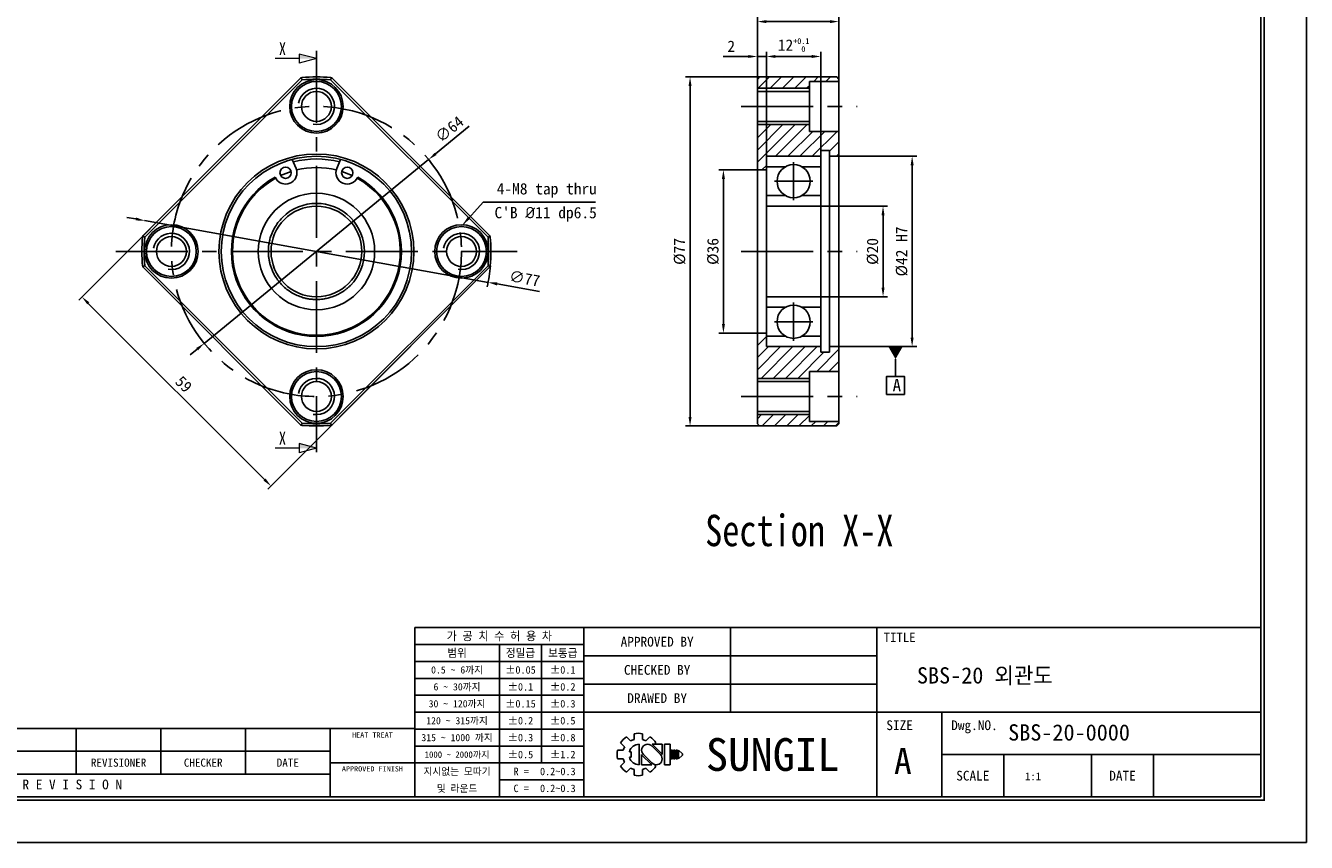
# Model space of a CAD drawing. Header units: millimetres. Extents: x 0 to 426, y 0 to 302.
# Tile 2 of 3: x 144 to 426, y 0 to 180. Entities that reach past the tile are written whole.
import ezdxf
from ezdxf.enums import TextEntityAlignment as Align

# ---------------------------------------------------------------- set-up
doc = ezdxf.new("R2010")
doc.units = ezdxf.units.MM
doc.linetypes.add('CENTER', pattern=[50.8, 31.75, -6.35, 6.35, -6.35])
doc.layers.get('0').update_dxf_attribs({"linetype": 'CONTINUOUS'})
doc.layers.get('DEFPOINTS').update_dxf_attribs({"linetype": 'CONTINUOUS'})
for name, color, linetype in [('center', 1, 'CENTER'), ('L1', 7, 'CONTINUOUS'), ('OUTLINE', 7, 'CONTINUOUS'), ('thread', 5, 'CONTINUOUS')]:
    doc.layers.add(name, color=color, linetype=linetype)
doc.dimstyles.get("Standard").update_dxf_attribs({"dimtxt": 2.5, "dimasz": 2, "dimexe": 1, "dimexo": 0, "dimgap": 1, "dimtad": 1, "dimdec": 3, "dimzin": 11, "dimdsep": 46, "dimtxsty": 'Standard', "dimcen": 0, "dimclrd": 5, "dimclre": 5, "dimclrt": 3, "dimadec": 0, "dimazin": 0, "dimtfac": 0.6, "dimtdec": 3, "dimtmove": 0, "dimatfit": 3, "dimfxl": 0, "dimtolj": 1, "dimtzin": 11, "dimarcsym": 0})

# ---------------------------------------------------------------- blocks, each defined once
blk = doc.blocks.new('표제란')
at = {"layer": 'L1', "color": 0}
for p, q in [((297, 0), (297, 210)), ((0, 0), (297, 0))]:
    blk.add_line(p, q, dxfattribs=at)
at = {"layer": 'L1'}
for p, q in [((290, 33), (160, 33)), ((160, 33), (160, 7)), ((186, 33), (186, 7)), ((208.5, 33), (208.5, 20)), ((231, 33), (231, 7)), ((186, 30.4), (160, 30.4)), ((173, 30.4), (173, 7)), ((179.5, 30.4), (179.5, 12.2)), ((186, 27.8), (160, 27.8)), ((231, 28.67), (186, 28.67)), ((186, 25.2), (160, 25.2)), ((231, 24.33), (186, 24.33)), ((186, 22.6), (160, 22.6)), ((186, 20), (160, 20)), ((290, 20), (186, 20)), ((241, 20), (241, 7)), ((160, 17.5), (62, 17.5)), ((108, 17.5), (108, 10.5)), ((121, 17.5), (121, 10.5)), ((134, 17.5), (134, 10.5)), ((147, 17.5), (147, 7)), ((186, 17.4), (160, 17.4)), ((192.55, 16.22), (193.17, 15.6)), ((193.7, 16.69), (193.7, 15.81)), ((195, 16.69), (195, 15.81)), ((195.52, 15.6), (196.14, 16.22)), ((147, 14), (62, 14)), ((186, 14.8), (160, 14.8)), ((191.15, 14.15), (192.03, 14.15)), ((191.15, 14.15), (192.03, 14.15)), ((191.63, 15.3), (192.25, 14.68)), ((192.98, 13.93), (193.28, 13.93)), ((193.28, 13.93), (193.28, 13.07)), ((194.5, 15.08), (194.5, 11.92)), ((197.74, 13.5), (196.41, 14.83)), ((198.02, 13.53), (196.47, 15.08)), ((196.47, 15.08), (198.02, 15.08)), ((196.84, 15.08), (197.06, 15.3)), ((198.02, 15.08), (198.02, 13.5)), ((198.39, 15.08), (198.39, 11.92)), ((198.39, 15.08), (199.26, 15.08)), ((199.26, 15.08), (199.26, 11.92)), ((199.41, 14.15), (199.41, 12.85)), ((199.41, 14.15), (199.62, 14.15)), ((199.62, 14.15), (199.62, 12.85)), ((199.78, 14.15), (199.78, 12.85)), ((199.78, 14.15), (199.99, 14.15)), ((199.99, 14.15), (199.99, 12.85)), ((200.14, 14.15), (200.14, 12.85)), ((200.14, 14.15), (200.36, 14.15)), ((200.36, 14.15), (200.36, 12.85)), ((200.51, 14.15), (200.51, 12.85)), ((200.51, 14.15), (201.16, 13.61)), ((147, 12.2), (160, 12.2)), ((186, 12.2), (160, 12.2)), ((191.15, 12.85), (192.03, 12.85)), ((191.63, 11.7), (192.25, 12.32)), ((192.98, 13.07), (193.28, 13.07)), ((194.86, 13.5), (194.86, 11.92)), ((194.86, 13.47), (196.42, 11.92)), ((194.86, 11.92), (196.42, 11.92)), ((195.14, 13.5), (196.47, 12.17)), ((196.79, 11.98), (197.06, 11.7)), ((198.39, 11.92), (199.26, 11.92)), ((199.41, 12.85), (199.62, 12.85)), ((199.78, 12.85), (199.99, 12.85)), ((200.14, 12.85), (200.36, 12.85)), ((201.16, 13.39), (200.51, 12.85)), ((201.16, 13.61), (201.16, 13.5)), ((201.16, 13.61), (201.16, 13.39)), ((201.16, 13.5), (201.16, 13.39)), ((290, 13.5), (241, 13.5)), ((250.5, 13.5), (250.5, 7)), ((264, 13.5), (264, 7)), ((273.5, 13.5), (273.5, 7)), ((147, 10.5), (62, 10.5)), ((192.55, 10.78), (193.17, 11.4)), ((193.7, 11.19), (193.7, 10.31)), ((195, 11.19), (195, 10.31)), ((195.52, 11.4), (196.14, 10.78)), ((186, 9.6), (173, 9.6))]:
    blk.add_line(p, q, dxfattribs=at)
at = {"layer": 'L1', "const_width": 0.25}
blk.add_lwpolyline([(290.5, 6.5), (290.5, 203.5), (10, 203.5), (10, 6.5)], close=True, dxfattribs=at)
at = {"layer": 'L1'}
blk.add_lwpolyline([(290, 7), (290, 203), (10.5, 203), (10.5, 7)], close=True, dxfattribs=at)
for centre, radius, start, end in [((194.35, 13.5), 3.26, 123.4943, 146.5057), ((194.35, 13.5), 2.4, 105.6872, 119.3128), ((194.35, 13.5), 3.26, 78.4943, 101.5057), ((194.35, 13.5), 2.4, 60.6872, 74.3128), ((194.35, 13.5), 3.26, 33.4943, 56.5057), ((194.35, 13.5), 3.26, 168.4943, 191.5057), ((194.35, 13.5), 2.4, 150.6872, 164.3128), ((194.5, 13.5), 1.58, 90, 164.0671), ((195.78, 14.16), 0.919, 43.2202, 225.8282), ((194.35, 13.5), 2.4, 195.6872, 209.3128), ((194.5, 13.5), 1.58, 195.9329, 270), ((197.1, 12.84), 0.919, 223.2202, 45.8282), ((194.35, 13.5), 3.26, 213.4943, 236.5057), ((194.35, 13.5), 2.4, 240.6872, 254.3128), ((194.35, 13.5), 3.26, 258.4943, 281.5057), ((194.35, 13.5), 2.4, 285.6872, 299.3128), ((194.35, 13.5), 3.26, 303.4943, 326.5057)]:
    blk.add_arc(centre, radius, start, end, dxfattribs=at)
for p in [(208.5, 28.67), (208.5, 24.33)]:
    blk.add_point(p, dxfattribs=at)
for s, height, p in [('가 공 치 수 허 용 차', 1.3, (173, 31.7)), ('APPROVED BY', 1.5, (197.25, 30.83)), ('TITLE', 1.444, (234.5, 31.5)), ('범위', 1.25, (166.5, 29.1)), ('정밀급', 1.25, (176.25, 29.1)), ('보통급', 1.25, (182.75, 29.1)), ('0.5 ~ 6까지', 1.1, (166.5, 26.5)), ('%%P0.05', 1.15, (176.25, 26.5)), ('%%P0.1', 1.15, (182.75, 26.5)), ('CHECKED BY', 1.5, (197.25, 26.5)), ('6 ~ 30까지', 1.1, (166.5, 23.9)), ('%%P0.1', 1.15, (176.25, 23.9)), ('%%P0.2', 1.15, (182.75, 23.9)), ('30 ~ 120까지', 1.1, (166.5, 21.3)), ('%%P0.15', 1.15, (176.25, 21.3)), ('%%P0.3', 1.15, (182.75, 21.3)), ('DRAWED BY', 1.5, (197.25, 22.17)), ('120 ~ 315까지', 1.1, (166.5, 18.7)), ('%%P0.2', 1.15, (176.25, 18.7)), ('%%P0.5', 1.15, (182.75, 18.7)), ('SIZE', 1.5, (234.5, 18)), ('Dwg.NO.', 1.5, (246, 18)), ('HEAT TREAT', 0.8, (153.5, 16.5)), ('315 ~ 1000 까지', 1.1, (166.5, 16.1)), ('%%P0.3', 1.15, (176.25, 16.1)), ('%%P0.8', 1.15, (182.75, 16.1)), ('SUNGIL', 5.032, (215, 13.5)), ('1000 ~ 2000까지', 0.99, (166.5, 13.49)), ('%%P0.5', 1.15, (176.25, 13.5)), ('%%P1.2', 1.15, (182.75, 13.5)), ('A', 4, (235, 12.5)), ('REVISIONER', 1.25, (114.5, 12.25)), ('CHECKER', 1.25, (127.5, 12.25)), ('DATE', 1.25, (140.5, 12.25)), ('APPROVED FINISH', 0.8, (153.5, 11.3)), ('지시없는 모따기', 1.1, (166.5, 10.9)), ('R = ', 1.15, (176.75, 10.9)), ('SCALE', 1.5, (245.75, 10.25)), ('DATE', 1.5, (268.75, 10.25)), ('R E V I S I O N', 1.5, (107.38, 8.9)), ('및 라운드', 1.1, (166.5, 8.3)), ('C = ', 1.15, (176.75, 8.3))]:
    blk.add_text(s, height=height, dxfattribs=at).set_placement(p, align=Align.MIDDLE_CENTER)
for tag, p in [('필렛', (179.25, 10.9)), ('모따기', (179.25, 8.3))]:
    blk.add_attdef(tag, text='', height=1.15, dxfattribs=at).set_placement(p, align=Align.MIDDLE_LEFT)
at = {"layer": 'OUTLINE', "ltscale": 0.5}
for tag, p, height in [('TITLE', (237.17, 24.41), 2.5), ('도번', (251.18, 15.64), 2.5), ('SCALE', (253.78, 9.55), 1.2), ('DATE', (277.02, 9.51), 1.2)]:
    blk.add_attdef(tag, p, '', height=height, dxfattribs=at)
blk = doc.blocks.new('*D2')
at = {"layer": 'DEFPOINTS', "color": 0, "ltscale": 0.5}
for p in [(319.35, 140.37), (319.35, 120.37), (333.08, 120.37)]:
    blk.add_point(p, dxfattribs=at)
at = {"layer": 'OUTLINE', "color": 5, "lineweight": -2, "ltscale": 0.5}
for p, q in [((319.35, 140.37), (334.08, 140.37)), ((333.08, 138.37), (333.08, 122.37)), ((319.35, 120.37), (334.08, 120.37))]:
    blk.add_line(p, q, dxfattribs=at)
at = {"layer": 'OUTLINE', "color": 5, "ltscale": 0.5}
for points in [[(332.75, 138.37), (333.41, 138.37), (333.08, 140.37)], [(332.75, 122.37), (333.41, 122.37), (333.08, 120.37)]]:
    blk.add_solid(points, dxfattribs=at)
at = {"layer": 'OUTLINE', "color": 3, "ltscale": 0.5, "insert": (330.8, 130.37), "char_height": 2.5, "attachment_point": 5, "rotation": 90}
blk.add_mtext('\\A1;%%c20', dxfattribs=at)
blk = doc.blocks.new('*D3')
at = {"layer": 'DEFPOINTS', "color": 0, "ltscale": 0.5}
for p in [(323.35, 151.37), (323.35, 109.37), (339.5, 109.37)]:
    blk.add_point(p, dxfattribs=at)
at = {"layer": 'OUTLINE', "color": 5, "lineweight": -2, "ltscale": 0.5}
for p, q in [((323.35, 151.37), (340.5, 151.37)), ((339.5, 149.37), (339.5, 111.37)), ((323.35, 109.37), (340.5, 109.37))]:
    blk.add_line(p, q, dxfattribs=at)
at = {"layer": 'OUTLINE', "color": 5, "ltscale": 0.5}
for points in [[(339.16, 149.37), (339.83, 149.37), (339.5, 151.37)], [(339.16, 111.37), (339.83, 111.37), (339.5, 109.37)]]:
    blk.add_solid(points, dxfattribs=at)
at = {"layer": 'OUTLINE', "color": 3, "ltscale": 0.5, "insert": (337.21, 130.37), "char_height": 2.5, "attachment_point": 5, "rotation": 90}
blk.add_mtext('\\A1;%%c42 H7', dxfattribs=at)
blk = doc.blocks.new('*D4')
at = {"layer": 'DEFPOINTS', "color": 0, "ltscale": 0.5}
for p in [(305.35, 148.37), (297.86, 112.37), (305.35, 112.37)]:
    blk.add_point(p, dxfattribs=at)
at = {"layer": 'OUTLINE', "color": 5, "lineweight": -2, "ltscale": 0.5}
for p, q in [((305.35, 148.37), (296.86, 148.37)), ((297.86, 146.37), (297.86, 114.37)), ((305.35, 112.37), (296.86, 112.37))]:
    blk.add_line(p, q, dxfattribs=at)
at = {"layer": 'OUTLINE', "color": 5, "ltscale": 0.5}
for points in [[(297.53, 146.37), (298.2, 146.37), (297.86, 148.37)], [(297.53, 114.37), (298.2, 114.37), (297.86, 112.37)]]:
    blk.add_solid(points, dxfattribs=at)
at = {"layer": 'OUTLINE', "color": 3, "ltscale": 0.5, "insert": (295.58, 130.37), "char_height": 2.5, "attachment_point": 5, "rotation": 90}
blk.add_mtext('\\A1;%%c36', dxfattribs=at)
blk = doc.blocks.new('*D5')
at = {"layer": 'DEFPOINTS', "color": 0, "ltscale": 0.5}
for p in [(305.85, 168.87), (290.5, 91.87), (305.85, 91.87)]:
    blk.add_point(p, dxfattribs=at)
at = {"layer": 'OUTLINE', "color": 5, "lineweight": -2, "ltscale": 0.5}
for p, q in [((305.85, 168.87), (289.5, 168.87)), ((290.5, 166.87), (290.5, 93.87)), ((305.85, 91.87), (289.5, 91.87))]:
    blk.add_line(p, q, dxfattribs=at)
at = {"layer": 'OUTLINE', "color": 5, "ltscale": 0.5}
for points in [[(290.17, 166.87), (290.83, 166.87), (290.5, 168.87)], [(290.17, 93.87), (290.83, 93.87), (290.5, 91.87)]]:
    blk.add_solid(points, dxfattribs=at)
at = {"layer": 'OUTLINE', "color": 3, "ltscale": 0.5, "insert": (288.22, 130.37), "char_height": 2.5, "attachment_point": 5, "rotation": 90}
blk.add_mtext('\\A1;%%c77', dxfattribs=at)
blk = doc.blocks.new('*D6')
at = {"layer": 'DEFPOINTS', "color": 0, "ltscale": 0.5}
for p in [(305.35, 173.38), (305.35, 168.37), (307.35, 151.37)]:
    blk.add_point(p, dxfattribs=at)
at = {"layer": 'OUTLINE', "color": 5, "lineweight": -2, "ltscale": 0.5}
for p, q in [((303.35, 173.38), (297.8, 173.38)), ((305.35, 168.37), (305.35, 174.38)), ((307.35, 173.38), (305.35, 173.38)), ((307.35, 151.37), (307.35, 174.38)), ((309.35, 173.38), (311.35, 173.38))]:
    blk.add_line(p, q, dxfattribs=at)
at = {"layer": 'OUTLINE', "color": 5, "ltscale": 0.5}
for points in [[(303.35, 173.71), (303.35, 173.05), (305.35, 173.38)], [(309.35, 173.71), (309.35, 173.05), (307.35, 173.38)]]:
    blk.add_solid(points, dxfattribs=at)
at = {"layer": 'OUTLINE', "color": 3, "ltscale": 0.5, "insert": (299.58, 175.63), "char_height": 2.5, "attachment_point": 5}
blk.add_mtext('\\A1;2', dxfattribs=at)
blk = doc.blocks.new('*D7')
at = {"layer": 'DEFPOINTS', "color": 0, "ltscale": 0.5}
for p in [(319.35, 173.38), (319.35, 152.62), (307.35, 151.37)]:
    blk.add_point(p, dxfattribs=at)
at = {"layer": 'OUTLINE', "color": 5, "lineweight": -2, "ltscale": 0.5}
for p, q in [((307.35, 151.37), (307.35, 174.38)), ((309.35, 173.38), (317.35, 173.38)), ((319.35, 152.62), (319.35, 174.38))]:
    blk.add_line(p, q, dxfattribs=at)
at = {"layer": 'OUTLINE', "color": 5, "ltscale": 0.5}
for points in [[(309.35, 173.71), (309.35, 173.05), (307.35, 173.38)], [(317.35, 173.71), (317.35, 173.05), (319.35, 173.38)]]:
    blk.add_solid(points, dxfattribs=at)
at = {"layer": 'OUTLINE', "color": 3, "ltscale": 0.5, "insert": (313.35, 175.9), "char_height": 2.5, "attachment_point": 5}
blk.add_mtext('\\A1;12{\\C3;\\H1.25;\\S+0.1^   0;}', dxfattribs=at)
blk = doc.blocks.new('*D8')
at = {"layer": 'DEFPOINTS', "color": 0, "ltscale": 0.5}
for p in [(323.35, 181.08), (305.35, 168.37), (323.35, 168.12)]:
    blk.add_point(p, dxfattribs=at)
at = {"layer": 'OUTLINE', "color": 5, "lineweight": -2, "ltscale": 0.5}
for p, q in [((305.35, 168.37), (305.35, 182.08)), ((307.35, 181.08), (321.35, 181.08)), ((323.35, 168.12), (323.35, 182.08))]:
    blk.add_line(p, q, dxfattribs=at)
at = {"layer": 'OUTLINE', "color": 5, "ltscale": 0.5}
for points in [[(307.35, 181.41), (307.35, 180.74), (305.35, 181.08)], [(321.35, 181.41), (321.35, 180.74), (323.35, 181.08)]]:
    blk.add_solid(points, dxfattribs=at)
at = {"layer": 'OUTLINE', "color": 3, "ltscale": 0.5, "insert": (314.35, 183.36), "char_height": 2.5, "attachment_point": 5}
blk.add_mtext('\\A1;18', dxfattribs=at)
blk = doc.blocks.new('*D9')
at = {"layer": 'DEFPOINTS', "color": 0, "ltscale": 0.5}
for p in [(170.17, 137.18), (245.96, 123.55)]:
    blk.add_point(p, dxfattribs=at)
at = {"layer": 'OUTLINE', "color": 5, "lineweight": -2, "ltscale": 0.5}
for p, q in [((168.2, 137.53), (166.24, 137.89)), ((170.17, 137.18), (245.96, 123.55)), ((257.29, 121.52), (247.93, 123.2))]:
    blk.add_line(p, q, dxfattribs=at)
blk.add_arc((208.07, 130.37), 38.5, 348.3199, 355.2566, dxfattribs=at)
at = {"layer": 'OUTLINE', "color": 5, "ltscale": 0.5}
for points in [[(168.26, 137.86), (168.15, 137.2), (170.17, 137.18)], [(247.99, 123.53), (247.87, 122.87), (245.96, 123.55)]]:
    blk.add_solid(points, dxfattribs=at)
at = {"layer": 'OUTLINE', "color": 3, "ltscale": 0.5, "insert": (254, 124.43), "char_height": 2.5, "attachment_point": 5, "rotation": 349.8081}
blk.add_mtext('\\A1;∅77', dxfattribs=at)
blk = doc.blocks.new('*D10')
at = {"layer": 'DEFPOINTS', "color": 0, "ltscale": 0.5}
for p in [(232.83, 150.64), (183.31, 110.09)]:
    blk.add_point(p, dxfattribs=at)
at = {"layer": 'OUTLINE', "color": 5, "lineweight": -2, "ltscale": 0.5}
for p, q in [((241.79, 157.98), (234.37, 151.9)), ((183.31, 110.09), (232.83, 150.64)), ((181.76, 108.83), (180.21, 107.56))]:
    blk.add_line(p, q, dxfattribs=at)
at = {"layer": 'OUTLINE', "color": 5, "ltscale": 0.5}
for points in [[(234.16, 152.16), (234.58, 151.65), (232.83, 150.64)], [(181.55, 109.08), (181.97, 108.57), (183.31, 110.09)]]:
    blk.add_solid(points, dxfattribs=at)
at = {"layer": 'OUTLINE', "color": 3, "ltscale": 0.5, "insert": (237.41, 157.34), "char_height": 2.5, "attachment_point": 5, "rotation": 39.3079}
blk.add_mtext('\\A1;∅64', dxfattribs=at)
blk = doc.blocks.new('*D11')
at = {"layer": 'DEFPOINTS', "color": 0, "ltscale": 0.5}
for p in [(187.21, 151.23), (228.92, 109.51), (198.04, 78.62)]:
    blk.add_point(p, dxfattribs=at)
at = {"layer": 'OUTLINE', "color": 5, "lineweight": -2, "ltscale": 0.5}
for p, q in [((187.21, 151.23), (155.61, 119.63)), ((157.73, 118.92), (196.62, 80.03)), ((228.92, 109.51), (197.33, 77.91))]:
    blk.add_line(p, q, dxfattribs=at)
at = {"layer": 'OUTLINE', "color": 5, "ltscale": 0.5}
for points in [[(157.97, 119.16), (157.5, 118.69), (156.32, 120.34)], [(196.86, 80.27), (196.39, 79.8), (198.04, 78.62)]]:
    blk.add_solid(points, dxfattribs=at)
at = {"layer": 'OUTLINE', "color": 3, "ltscale": 0.5, "insert": (178.79, 101.09), "char_height": 2.5, "attachment_point": 5, "rotation": 315}
blk.add_mtext('\\A1;59', dxfattribs=at)
blk = doc.blocks.new('_DatumFilled')
at = {"color": 0, "linetype": 'ByBlock'}
blk.add_solid([(0, 0.58), (-1, 0), (0, -0.58)], dxfattribs=at)

msp = doc.modelspace()

# ---------------------------------------------------------------- hatches: boundary and pattern name
at = {"layer": 'OUTLINE', "ltscale": 0.5}
h = msp.add_hatch(dxfattribs=at)
h.set_pattern_fill('ANSI31', color=5, scale=0.6, style=0)
h.set_pattern_definition([(45, (-658.8583, -14.0267), (-1.3470384, 1.3470384), [])])
h.paths.add_polyline_path([(322.8547, 168.8655), (305.8548, 168.8655), (305.3547, 168.3655), (305.3547, 166.3655), (316.8547, 166.3655), (316.8547, 167.8655), (323.3547, 167.8655), (323.3547, 168.3655)])
h.paths.add_polyline_path([(323.3547, 156.8655), (316.8547, 156.8655), (316.8547, 158.3655), (305.3547, 158.3655), (305.3547, 148.3655), (307.3547, 148.3655), (307.3547, 151.3655), (319.3547, 151.3655), (319.3547, 152.6155), (321.2547, 152.6155), (321.2547, 151.3655), (323.3547, 151.3655)])
h.paths.add_polyline_path([(323.3547, 109.3655), (321.2547, 109.3655), (321.2547, 108.1155), (319.3547, 108.1155), (319.3547, 109.3655), (307.3547, 109.3655), (307.3547, 112.3655), (305.3547, 112.3655), (305.3547, 102.3655), (316.8547, 102.3655), (316.8547, 103.8655), (323.3547, 103.8655)])
h.paths.add_polyline_path([(316.8547, 94.3655), (305.3547, 94.3655), (305.3547, 92.3656), (305.8548, 91.8655), (322.8547, 91.8655), (323.3547, 92.3656), (323.3547, 92.8655), (316.8547, 92.8655)])

# ---------------------------------------------------------------- linework, layer by layer
at = {"layer": 'center', "ltscale": 0.5}
for p, q in [((208.0652, 174.6405), (208.0652, 86.0905)), ((301.8107, 162.3655), (327.3865, 162.3655)), ((313.3547, 150.082), (313.3547, 141.6491)), ((309.1383, 145.8655), (317.5712, 145.8655)), ((163.7902, 130.3655), (252.3402, 130.3655)), ((301.8107, 130.3655), (327.3865, 130.3655)), ((313.3547, 119.082), (313.3547, 110.6491)), ((309.1383, 114.8655), (317.5712, 114.8655)), ((301.8107, 98.3655), (327.3865, 98.3655))]:
    msp.add_line(p, q, dxfattribs=at)
msp.add_circle((208.0652, 130.3655), 32, dxfattribs=at)
at = {"layer": 'OUTLINE', "lineweight": 9}
for p, q in [((204.2636, 172.9022), (198.9984, 172.9022)), ((204.2636, 173.9208), (204.2636, 171.8835)), ((208.0652, 172.9022), (204.2636, 173.9208)), ((208.0652, 172.9022), (204.2636, 171.8835)), ((204.2636, 87.9801), (204.2636, 85.9429)), ((208.0652, 86.9615), (204.2636, 87.9801)), ((204.2636, 86.9615), (198.9984, 86.9615)), ((208.0652, 86.9615), (204.2636, 85.9429))]:
    msp.add_line(p, q, dxfattribs=at)
at = {"layer": 'OUTLINE'}
for p, q in [((204.5693, 168.589), (169.8418, 133.8614)), ((170.1954, 133.5079), (204.9229, 168.2354)), ((204.5693, 168.589), (204.7249, 168.6611)), ((204.7249, 168.6611), (204.9229, 168.2354)), ((211.4055, 168.6611), (211.2076, 168.2354)), ((211.2076, 168.2354), (245.935, 133.5079)), ((211.4055, 168.6611), (211.5611, 168.589)), ((246.2886, 133.8614), (211.5611, 168.589)), ((305.8548, 168.8655), (305.3547, 168.3655)), ((305.3547, 168.3655), (305.3547, 165.7655)), ((305.8548, 168.8655), (322.8547, 168.8655)), ((323.3547, 167.8655), (316.8547, 167.8655)), ((316.8547, 167.8655), (316.8547, 165.7655)), ((323.3547, 168.3655), (322.8547, 168.8655)), ((323.3547, 167.8655), (323.3547, 168.3655)), ((323.3547, 167.8655), (323.3547, 156.8655)), ((305.3547, 165.7655), (305.3547, 158.9655)), ((316.8547, 165.7655), (316.8547, 158.9655)), ((305.3547, 148.3655), (305.3547, 158.9655)), ((316.8547, 158.9655), (316.8547, 156.8655)), ((323.3547, 156.8655), (316.8547, 156.8655)), ((323.3547, 156.8655), (323.3547, 151.3655)), ((319.3547, 151.3655), (319.3547, 152.6155)), ((319.3547, 152.6155), (321.2547, 152.6155)), ((321.2547, 151.3655), (321.2547, 152.6155)), ((203.5667, 148.6852), (202.7407, 150.6793)), ((213.3898, 150.6793), (212.5638, 148.6852)), ((307.3547, 148.3655), (307.3547, 151.3655)), ((307.3547, 151.3655), (319.3547, 151.3655)), ((307.3547, 151.3655), (307.3547, 139.8655)), ((319.3547, 151.3655), (319.3547, 140.3655)), ((321.2547, 151.3655), (323.3547, 151.3655)), ((321.2547, 151.3655), (321.2547, 109.3655)), ((323.3547, 151.3655), (323.3547, 130.3655)), ((305.3547, 148.3655), (305.3547, 130.3655)), ((307.3547, 148.3655), (305.3547, 148.3655)), ((311.5215, 149.0408), (307.3547, 149.0408)), ((315.188, 149.0408), (319.3547, 149.0408)), ((311.5215, 142.6903), (307.3547, 142.6903)), ((315.188, 142.6903), (319.3547, 142.6903)), ((307.3547, 140.3655), (319.3547, 140.3655)), ((307.3547, 139.8655), (307.3547, 120.8655)), ((319.3547, 140.3655), (319.3547, 120.3655)), ((169.7697, 133.7058), (169.8418, 133.8614)), ((169.7697, 133.7058), (170.1954, 133.5079)), ((245.935, 133.5079), (246.3608, 133.7058)), ((246.3608, 133.7058), (246.2886, 133.8614)), ((305.3547, 112.3655), (305.3547, 130.3655)), ((323.3547, 109.3655), (323.3547, 130.3655)), ((169.7697, 127.0252), (170.1954, 127.2232)), ((204.9229, 92.4957), (170.1954, 127.2232)), ((245.935, 127.2232), (211.2076, 92.4957)), ((246.3608, 127.0252), (245.935, 127.2232)), ((169.8418, 126.8697), (169.7697, 127.0252)), ((169.8418, 126.8697), (204.5693, 92.1421)), ((211.5611, 92.1421), (246.2886, 126.8697)), ((246.3608, 127.0252), (246.2886, 126.8697)), ((307.3547, 120.8655), (307.3547, 109.3655)), ((307.3547, 120.3655), (319.3547, 120.3655)), ((319.3547, 120.3655), (319.3547, 109.3655)), ((311.5215, 118.0408), (307.3547, 118.0408)), ((315.188, 118.0408), (319.3547, 118.0408)), ((307.3547, 112.3655), (305.3547, 112.3655)), ((305.3547, 112.3655), (305.3547, 101.7655)), ((307.3547, 112.3655), (307.3547, 109.3655)), ((311.5215, 111.6903), (307.3547, 111.6903)), ((315.188, 111.6903), (319.3547, 111.6903)), ((307.3547, 109.3655), (319.3547, 109.3655)), ((319.3547, 109.3655), (319.3547, 108.1155)), ((319.3547, 108.1155), (321.2547, 108.1155)), ((321.2547, 109.3655), (321.2547, 108.1155)), ((321.2547, 109.3655), (323.3547, 109.3655)), ((323.3547, 103.8655), (323.3547, 109.3655)), ((305.3547, 94.9655), (305.3547, 101.7655)), ((316.8547, 101.7655), (316.8547, 103.8655)), ((323.3547, 103.8655), (316.8547, 103.8655)), ((316.8547, 94.9655), (316.8547, 101.7655)), ((323.3547, 92.8655), (323.3547, 103.8655)), ((305.3547, 92.3656), (305.3547, 94.9655)), ((316.8547, 92.8655), (316.8547, 94.9655)), ((204.7249, 92.07), (204.5693, 92.1421)), ((204.7249, 92.07), (204.9229, 92.4957)), ((211.4055, 92.07), (211.2076, 92.4957)), ((211.5611, 92.1421), (211.4055, 92.07)), ((305.3547, 92.3656), (305.8548, 91.8655)), ((305.8548, 91.8655), (322.8547, 91.8655)), ((323.3547, 92.8655), (316.8547, 92.8655)), ((322.8547, 91.8655), (323.3547, 92.3656)), ((323.3547, 92.8655), (323.3547, 92.3656))]:
    msp.add_line(p, q, dxfattribs=at)
at = {"layer": 'OUTLINE', "ltscale": 0.5}
for p, q in [((305.3547, 165.6655), (316.8547, 165.6655)), ((305.3547, 159.0655), (316.8547, 159.0655)), ((305.3547, 101.6655), (316.8547, 101.6655)), ((305.3547, 95.0655), (316.8547, 95.0655))]:
    msp.add_line(p, q, dxfattribs=at)
at = {"layer": 'OUTLINE', "color": 5, "ltscale": 0.5}
msp.add_lwpolyline([(335.8326, 106.6155), (335.8326, 102.8043)], dxfattribs=at)
msp.add_lwpolyline([(333.8526, 98.8443), (337.8126, 98.8443), (337.8126, 102.8043), (333.8526, 102.8043)], close=True, dxfattribs=at)
at = {"layer": 'OUTLINE'}
for centre, radius in [((208.0652, 162.3655), 5.8999), ((208.0652, 162.3655), 5.5), ((208.0652, 130.3655), 21.5), ((208.0652, 130.3655), 21), ((201.257, 147.7285), 1.25), ((214.8735, 147.7285), 1.25), ((313.3547, 145.8655), 3.6665), ((208.0652, 130.3655), 12.85), ((208.0652, 130.3655), 10), ((176.0652, 130.3655), 5.8999), ((176.0652, 130.3655), 5.5), ((240.0652, 130.3655), 5.8999), ((240.0652, 130.3655), 5.5), ((313.3547, 114.8655), 3.6665), ((208.0652, 98.3655), 5.8999), ((208.0652, 98.3655), 5.5)]:
    msp.add_circle(centre, radius, dxfattribs=at)
at = {"layer": 'OUTLINE', "ltscale": 0.5}
for centre in [(208.0652, 162.3655), (176.0652, 130.3655), (240.0652, 130.3655), (208.0652, 98.3655)]:
    msp.add_circle(centre, 3.3, dxfattribs=at)
at = {"layer": 'OUTLINE'}
for centre, radius, start, end in [((208.0652, 130.3655), 38.5, 85.256608, 94.743389), ((208.0652, 130.3655), 38, 85.256538, 94.743462), ((208.0652, 130.3655), 20.4, 75.543682, 104.456318), ((201.257, 147.7285), 2.5, 202.953359, 0), ((208.0652, 130.3655), 18.5, 107.582169, 115.239343), ((208.0652, 130.3655), 18.5, 76.292625, 103.73457), ((214.8735, 147.7285), 2.5, 157.5, 337.046641), ((208.0652, 130.3655), 18.5, 64.760657, 72.417831), ((208.0652, 130.3655), 18.75, 119.070459, 60.929541), ((208.0652, 130.3655), 18.5, 119.114137, 180), ((208.0652, 130.3655), 18.5, 180, 60.885863), ((208.0652, 130.3655), 10.6, 315, 135), ((208.0652, 130.3655), 38.5, 175.256609, 184.743389), ((208.0652, 130.3655), 38, 175.256538, 184.743462), ((208.0652, 130.3655), 38, 355.256538, 4.743462), ((208.0652, 130.3655), 38.5, 355.256609, 4.743392), ((208.0652, 130.3655), 38.5, 265.256608, 274.743389), ((208.0652, 130.3655), 38, 265.256539, 274.743461)]:
    msp.add_arc(centre, radius, start, end, dxfattribs=at)
for points in [[(204.7249, 168.6611), (204.7772, 168.6853), (204.8294, 168.7095), (204.8816, 168.7337)], [(211.2489, 168.7337), (211.3011, 168.7095), (211.3533, 168.6853), (211.4055, 168.6611)], [(203.5667, 148.6852), (203.622, 148.5304), (203.7326, 148.2209), (203.7489, 147.8926), (203.757, 147.7285)], [(169.6971, 133.5492), (169.7213, 133.6014), (169.7455, 133.6536), (169.7697, 133.7058)], [(246.3608, 133.7058), (246.385, 133.6536), (246.4092, 133.6014), (246.4334, 133.5492)], [(169.7697, 127.0252), (169.7455, 127.0775), (169.7213, 127.1297), (169.6971, 127.1819)], [(246.4334, 127.1819), (246.4092, 127.1297), (246.385, 127.0775), (246.3608, 127.0252)], [(204.8816, 91.9974), (204.8294, 92.0216), (204.7772, 92.0458), (204.7249, 92.07)], [(211.4055, 92.07), (211.3533, 92.0458), (211.3011, 92.0216), (211.2489, 91.9974)]]:
    msp.add_open_spline(points, degree=3, dxfattribs=at)
for points, knots in [([(193.639, 141.9452), (193.6484, 141.9575), (193.8562, 142.2312), (194.3004, 142.7372), (194.7559, 143.2103), (194.9838, 143.447)], [0, 0, 0, 0, 0.02301978, 0.51110041, 1, 1, 1, 1]), ([(200.5699, 137.8609), (200.2296, 137.4919), (199.5491, 136.7543), (198.8501, 135.6475), (198.3603, 134.6612), (198.0185, 133.7893), (197.7454, 132.8565), (197.5727, 131.9534), (197.4839, 131.1284), (197.4564, 130.3873), (197.4818, 129.625), (197.5643, 128.8457), (197.7096, 128.0542), (197.919, 127.2605), (198.1944, 126.4702), (198.5392, 125.6898), (199.0197, 124.8038), (199.6761, 123.8405), (200.5509, 122.851), (201.5404, 121.9763), (202.621, 121.2399), (203.7705, 120.6458), (204.8236, 120.2553), (205.7542, 120.0099), (206.5457, 119.8645), (207.325, 119.7821), (208.0873, 119.7568), (208.8284, 119.7842), (209.6534, 119.873), (210.5563, 120.0458), (211.4894, 120.3188), (212.3609, 120.6608), (213.0797, 121.0165), (213.685, 121.371), (214.1862, 121.7037), (214.6663, 122.0644), (215.1275, 122.451), (215.416, 122.7302), (215.5606, 122.8702)], [0, 0, 0, 0, 0.04516107, 0.09029567, 0.11733204, 0.14435054, 0.17458264, 0.20479952, 0.22708443, 0.24930778, 0.27157886, 0.29576021, 0.31986482, 0.34403239, 0.36966748, 0.39521241, 0.42083372, 0.46041545, 0.49998119, 0.53956292, 0.57912866, 0.61752411, 0.65590406, 0.68008541, 0.70419001, 0.72835759, 0.7506425, 0.77286585, 0.79513693, 0.82536903, 0.85558591, 0.88262229, 0.9096408, 0.92776932, 0.94581099, 0.96382424, 0.98186778, 1, 1, 1, 1]), ([(194.9838, 117.2841), (194.6238, 117.6492), (194.1852, 118.0942), (193.8059, 118.5894), (193.7379, 118.6783)], [0, 0, 0, 0, 0.820557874, 1, 1, 1, 1])]:
    msp.add_open_spline(points, degree=3, knots=knots, dxfattribs=at)
at = {"layer": 'OUTLINE', "lineweight": 9}
for points in [[(208.0652, 172.9022), (204.2636, 173.9208), (204.2636, 172.9022)], [(208.0652, 86.9615), (204.2636, 87.9801), (204.2636, 86.9615)]]:
    msp.add_solid(points, dxfattribs=at)
at = {"layer": 'thread', "ltscale": 0.5}
for p, q in [((305.3547, 166.3655), (316.8547, 166.3655)), ((305.3547, 158.3655), (316.8547, 158.3655)), ((305.3547, 102.3655), (316.8547, 102.3655)), ((305.3547, 94.3655), (316.8547, 94.3655))]:
    msp.add_line(p, q, dxfattribs=at)
for centre in [(208.0652, 162.3655), (176.0652, 130.3655), (240.0652, 130.3655), (208.0652, 98.3655)]:
    msp.add_arc(centre, 4, 260, 170, dxfattribs=at)

# ---------------------------------------------------------------- block references
at = {"layer": 'OUTLINE'}
ref = msp.add_blockref('표제란', (0, 0), dxfattribs=dict(at, xscale=1.4359668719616, yscale=1.4359668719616, zscale=1.4359668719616))
ref.add_attrib('SCALE', '1:1', (364.4212, 13.7171), dxfattribs={"ltscale": 0.5, "height": 1.72316})
ref.add_attrib('도번', 'SBS-20-0000', (360.6878, 22.462), dxfattribs={"ltscale": 0.5, "height": 3.589917})
ref.add_attrib('TITLE', 'SBS-20 외관도', (340.5621, 35.0461), dxfattribs={"ltscale": 0.5, "height": 3.58992})
ref.add_attrib('필렛', '0.2~0.3', dxfattribs={"layer": 'L1', "height": 1.65136}).set_placement((257.3971, 15.652), align=Align.MIDDLE_LEFT)
ref.add_attrib('모따기', '0.2~0.3', dxfattribs={"layer": 'L1', "height": 1.65136}).set_placement((257.3971, 11.9185), align=Align.MIDDLE_LEFT)
at = {"layer": 'OUTLINE', "color": 5, "ltscale": 0.5, "xscale": 2.75, "yscale": 2.75, "zscale": 2.75, "rotation": 90}
msp.add_blockref('_DatumFilled', (335.8326, 109.3655), dxfattribs=at)

# ---------------------------------------------------------------- texts
at = {"lineweight": 9, "width": 0.8}
for s, height, p in [('X', 2.8512, (199.7973, 173.6781)), ('X', 2.8512, (199.7973, 87.7375)), ('Section X-X', 6.937038, (293.8435, 65.3452))]:
    msp.add_text(s, height=height, dxfattribs=at).set_placement(p)
at = {"layer": 'OUTLINE', "color": 3, "ltscale": 0.2, "char_height": 2.5, "attachment_point": 7}
for s, insert in [('\\A1;4-M8 tap thru', (247.8428, 142.2294)), ("\\A1;C'B {\\fISOCPEUR|b0|i0|c0|p34;%%C}11 dp6.5", (247.3556, 136.9642))]:
    msp.add_mtext(s, dxfattribs=dict(at, insert=insert))
at = {"layer": 'OUTLINE', "color": 3, "ltscale": 0.5, "insert": (337.0578, 99.498), "char_height": 2.75, "attachment_point": 9}
msp.add_mtext('\\A1;A', dxfattribs=at)

# ---------------------------------------------------------------- dimensions: what is measured, and where the dimension line sits
at = {"layer": 'OUTLINE', "ltscale": 0.5}
for base, p1, p2, picture, middle in [((323.3547, 181.0762), (305.3547, 168.3655), (323.3547, 168.1155), '*D8', (314.3547, 183.3612)), ((305.3547, 173.3805), (307.3547, 151.3655), (305.3547, 168.3655), '*D6', (299.5774, 175.6338))]:
    dim = msp.add_linear_dim(base=base, p1=p1, p2=p2, dimstyle='Standard', dxfattribs=at)
    dim.commit()
    dim.dimension.update_dxf_attribs({"geometry": picture, "text_midpoint": middle})
dim = msp.add_linear_dim(base=(319.3547, 173.3805), p1=(307.3547, 151.3655), p2=(319.3547, 152.6155), text='<>{\\C3;\\H1.25;\\S+0.1^   0;}', dimstyle='Standard', override={"dimgap": 1, "dimsah": 1, "dimse1": 0, "dimse2": 0, "dimsd1": 0, "dimsd2": 0, "dimtol": 0, "dimlim": 0}, dxfattribs=at)
dim.commit()
dim.dimension.update_dxf_attribs({"geometry": '*D7', "text_midpoint": (313.3547, 175.9037)})
for base, p1, p2, text, picture, middle in [((290.5003, 91.8655), (305.8548, 168.8655), (305.8548, 91.8655), '%%c<>', '*D5', (288.2187, 130.3655)), ((339.496, 109.3655), (323.3547, 151.3655), (323.3547, 109.3655), '%%c<> H7', '*D3', (337.211, 130.3655)), ((297.8618, 112.3655), (305.3547, 148.3655), (305.3547, 112.3655), '%%c<>', '*D4', (295.5802, 130.3655)), ((333.0791, 120.3655), (319.3547, 140.3655), (319.3547, 120.3655), '%%c<>', '*D2', (330.7974, 130.3655))]:
    dim = msp.add_linear_dim(base=base, p1=p1, p2=p2, angle=90, text=text, dimstyle='Standard', dxfattribs=at)
    dim.commit()
    dim.dimension.update_dxf_attribs({"geometry": picture, "text_midpoint": middle})
for p1, p2, picture, middle in [((183.3052, 110.0939), (232.8253, 150.6371), '*D10', (237.4085, 157.3404)), ((170.1727, 137.178), (245.9577, 123.5531), '*D9', (253.9951, 124.4264))]:
    dim = msp.add_diameter_dim_2p(p1=p1, p2=p2, dimstyle='Standard', dxfattribs=at)
    dim.commit()
    dim.dimension.update_dxf_attribs({"geometry": picture, "text_midpoint": middle})
dim = msp.add_aligned_dim(p1=(187.2056, 151.2252), p2=(228.9249, 109.5059), distance=-43.6816, dimstyle='Standard', dxfattribs=at)
dim.commit()
dim.dimension.update_dxf_attribs({"geometry": '*D11', "text_midpoint": (178.7911, 101.0914)})

# ---------------------------------------------------------------- leaders
at = {"layer": 'OUTLINE', "ltscale": 0.2, "annotation_type": 0, "has_hookline": 1, "hookline_direction": 0, "text_width": 21.8076}
msp.add_leader([(240.3367, 136.2592), (244.8428, 141.2294), (246.8428, 141.2294)], dimstyle='Standard', dxfattribs=at)

doc.saveas('drawing.dxf')
